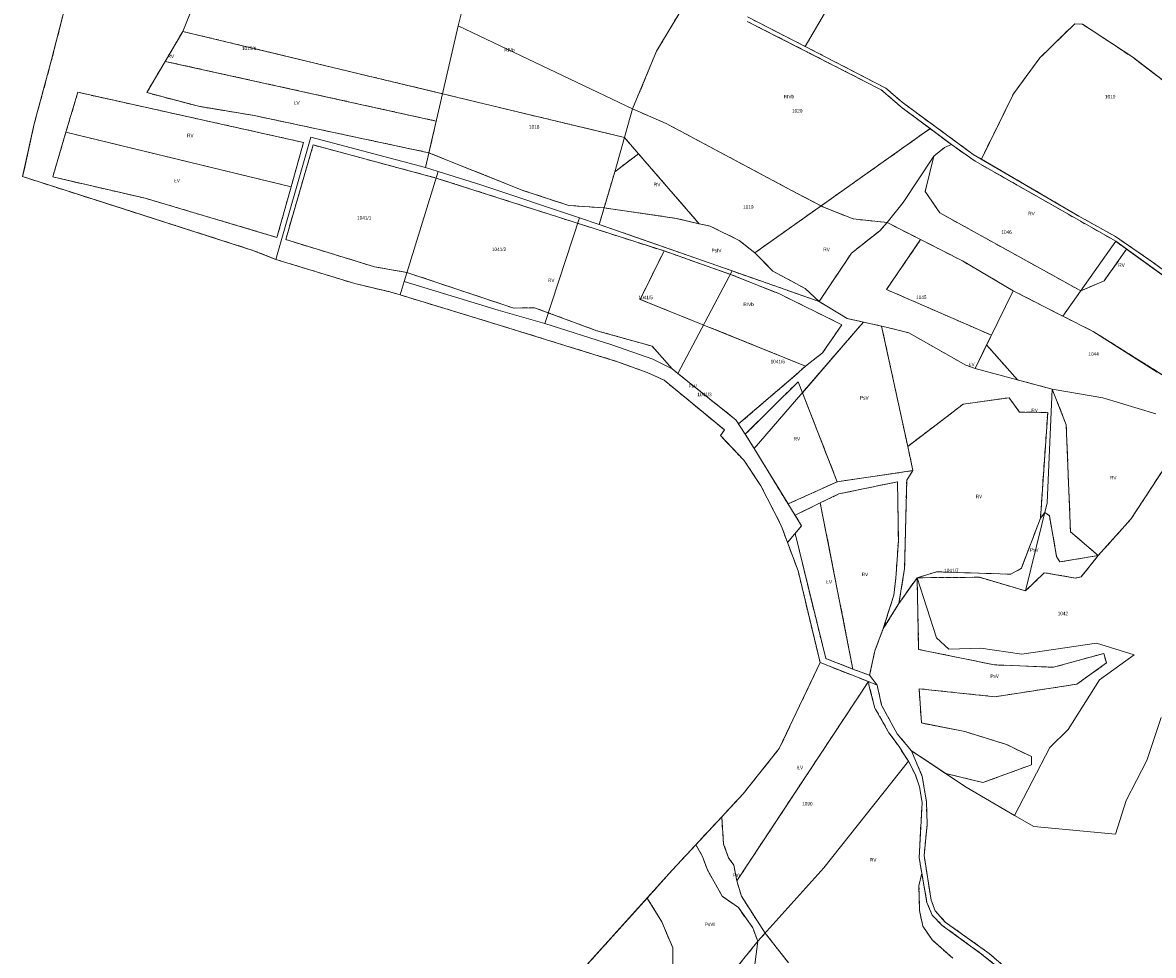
# Model space of a CAD drawing. Header units: metres. Extents: x 7496145 to 7500200, y 5498500 to 5502080.
# Tile 47 of 202: x 7496574 to 7497054, y 5500059 to 5500455. Entities that reach past the tile are written whole.
import ezdxf
from ezdxf.enums import TextEntityAlignment as Align

# ---------------------------------------------------------------- set-up
doc = ezdxf.new("R2010")
doc.units = ezdxf.units.M
doc.header["$MEASUREMENT"] = 0
for name, pattern in [('2.25_0.75', [3, 2.25, -0.75]), ('219-1000', [0]), ('egug-1000', [0])]:
    doc.linetypes.add(name, pattern=pattern)
for name, color, linetype in [('209-oznaczenie konturu klasyfikacyjnego', 7, 'CONTINUOUS'), ('211-numer działki ewidencyjnej', 7, 'CONTINUOUS'), ('217-kontur klasyfikacyjny', 7, 'CONTINUOUS'), ('218-kontur użytku gruntowego', 7, 'CONTINUOUS'), ('219-działka ewidencyjna', 7, 'CONTINUOUS')]:
    doc.layers.add(name, color=color, linetype=linetype)
doc.styles.get("Standard").update_dxf_attribs({"font": 'Working1250', "width": 0.75})

msp = doc.modelspace()

# ---------------------------------------------------------------- linework, layer by layer
at = {"layer": '217-kontur klasyfikacyjny', "color": 3, "linetype": '2.25_0.75', "lineweight": 18, "flags": 128}
for points in [[(7496642.21, 5500451.01), (7496654.21, 5500481.06)], [(7496594.93, 5500471.61), (7496586.32, 5500437.93)], [(7496842.98, 5500442.57), (7496857.07, 5500466.19)], [(7496881.49, 5500457.18), (7496905.96, 5500444.67)], [(7496917.77, 5500436.77), (7496881.48, 5500455.25)], [(7497005.52, 5500439.86), (7497020.23, 5500454.23)], [(7497020.23, 5500454.23), (7497023.55, 5500454.09)], [(7497023.55, 5500454.09), (7497044.82, 5500440.07)], [(7496634.73, 5500438.33), (7496642.21, 5500451.01)], [(7496829.4, 5500406.05), (7496642.21, 5500451.01)], [(7496832.82, 5500418.15), (7496842.98, 5500442.57)], [(7496905.96, 5500444.67), (7496940.19, 5500426.96)], [(7496586.32, 5500437.93), (7496579.23, 5500411.82)], [(7496626.91, 5500425.07), (7496634.73, 5500438.33)], [(7496749.63, 5500413), (7496634.73, 5500438.33)], [(7496994.26, 5500424.49), (7497005.52, 5500439.86)], [(7497044.82, 5500440.07), (7497069.57, 5500421.13)], [(7496938.27, 5500426.19), (7496917.77, 5500436.77)], [(7496592.67, 5500408.29), (7496597.7, 5500425.22)], [(7496597.7, 5500425.22), (7496693.37, 5500403.96)], [(7496648.82, 5500419.28), (7496626.91, 5500425.07)], [(7496947.15, 5500418.62), (7496938.27, 5500426.19)], [(7496940.19, 5500426.96), (7496947.09, 5500420.97)], [(7496980.69, 5500396.89), (7496994.26, 5500424.49)], [(7496672.42, 5500415.37), (7496648.82, 5500419.28)], [(7496947.09, 5500420.97), (7496977.25, 5500398.9)], [(7496958.95, 5500409.82), (7496947.15, 5500418.62)], [(7496746.53, 5500399.57), (7496672.42, 5500415.37)], [(7496847.12, 5500411.96), (7496832.82, 5500418.15)], [(7496579.23, 5500411.82), (7496574.89, 5500392.15)], [(7496746.53, 5500399.57), (7496749.63, 5500413)], [(7496902.62, 5500382.38), (7496847.12, 5500411.96)], [(7496912.73, 5500377.07), (7496958.95, 5500409.82)], [(7496968.02, 5500403.05), (7496958.95, 5500409.82)], [(7496587.04, 5500389.35), (7496592.67, 5500408.29)], [(7496688.11, 5500385.15), (7496592.67, 5500408.29)], [(7496693.37, 5500403.96), (7496688.11, 5500385.15)], [(7496835.37, 5500399.16), (7496829.4, 5500406.05)], [(7496685.81, 5500362.79), (7496697.47, 5500402.89)], [(7496697.47, 5500402.89), (7496749.61, 5500388.86)], [(7496786.3, 5500383.62), (7496746.53, 5500399.57)], [(7496825.3, 5500391.54), (7496835.37, 5500399.16)], [(7496835.37, 5500399.16), (7496861, 5500369.53)], [(7496960.55, 5500398.1), (7496965.01, 5500401.8)], [(7496965.01, 5500401.8), (7496968.02, 5500403.05)], [(7496978.05, 5500395.98), (7496968.02, 5500403.05)], [(7496956.83, 5500383.15), (7496960.55, 5500398.1)], [(7496977.25, 5500398.9), (7496980.69, 5500396.89)], [(7497037.62, 5500362.08), (7496978.05, 5500395.98)], [(7496980.69, 5500396.89), (7497022.01, 5500372.72)], [(7496574.89, 5500392.15), (7496574.3, 5500389.46)], [(7496820.76, 5500376.2), (7496825.3, 5500391.54)], [(7496574.3, 5500389.46), (7496617.04, 5500375.78)], [(7496626.26, 5500380.31), (7496587.04, 5500389.35)], [(7496688.11, 5500385.15), (7496682.11, 5500363.72)], [(7496749.61, 5500388.86), (7496846.17, 5500357.98)], [(7496682.11, 5500363.72), (7496626.26, 5500380.31)], [(7496805.78, 5500377.26), (7496786.3, 5500383.62)], [(7496912.73, 5500377.07), (7496902.62, 5500382.38)], [(7496963.03, 5500374.12), (7496956.83, 5500383.15)], [(7496617.04, 5500375.78), (7496671.94, 5500358.21)], [(7496820.76, 5500376.2), (7496805.78, 5500377.26)], [(7496818.7, 5500369.22), (7496820.76, 5500376.2)], [(7496851.31, 5500371.78), (7496820.76, 5500376.2)], [(7496884.68, 5500357.19), (7496912.73, 5500377.07)], [(7496913.53, 5500376.65), (7496912.73, 5500377.07)], [(7496926.33, 5500371.53), (7496913.53, 5500376.65)], [(7496861, 5500369.53), (7496851.31, 5500371.78)], [(7496940.7, 5500370.03), (7496926.33, 5500371.53)], [(7497022.83, 5500341.04), (7496963.03, 5500374.12)], [(7497022.01, 5500372.72), (7497037.51, 5500364.07)], [(7496875.07, 5500349.47), (7496818.7, 5500369.22)], [(7496861, 5500369.53), (7496865.77, 5500368.45)], [(7496865.77, 5500368.45), (7496878.01, 5500362.45)], [(7496925.66, 5500357.08), (7496937.6, 5500366.52)], [(7496937.6, 5500366.52), (7496940.7, 5500370.03)], [(7496954.9, 5500362.79), (7496940.7, 5500370.03)], [(7496723.4, 5500351.26), (7496685.81, 5500362.79)], [(7496878.01, 5500362.45), (7496884.68, 5500357.19)], [(7496940.42, 5500341.64), (7496954.9, 5500362.79)], [(7496954.9, 5500362.79), (7496972.71, 5500353.71)], [(7497037.51, 5500364.07), (7497052.65, 5500353.66)], [(7497042.26, 5500358.73), (7497037.62, 5500362.08)], [(7496671.94, 5500358.21), (7496681.63, 5500354.39)], [(7496836.05, 5500337.44), (7496846.17, 5500357.98)], [(7496846.17, 5500357.98), (7496874.31, 5500348.04)], [(7496892.35, 5500349.42), (7496884.68, 5500357.19)], [(7496911.91, 5500336.56), (7496925.66, 5500357.08)], [(7497042.26, 5500358.73), (7497032.76, 5500345.37)], [(7497080.57, 5500331.09), (7497042.26, 5500358.73)], [(7496681.63, 5500354.39), (7496715.12, 5500344.13)], [(7496737.22, 5500348.84), (7496723.4, 5500351.26)], [(7496972.71, 5500353.71), (7496994.12, 5500341.09)], [(7497052.65, 5500353.66), (7497066.34, 5500343.7)], [(7496782.44, 5500333.73), (7496737.22, 5500348.84)], [(7496874.31, 5500348.04), (7496894.8, 5500339.9)], [(7496911.91, 5500336.56), (7496875.07, 5500349.47)], [(7496906, 5500342.04), (7496892.35, 5500349.42)], [(7496715.12, 5500344.13), (7496722.69, 5500342.35)], [(7496722.69, 5500342.35), (7496730.02, 5500340.62)], [(7496911.91, 5500336.56), (7496906, 5500342.04)], [(7496984.92, 5500322.25), (7496940.42, 5500341.64)], [(7497032.76, 5500345.37), (7497022.83, 5500341.04)], [(7496730.02, 5500340.62), (7496734.28, 5500339.33)], [(7496734.28, 5500339.33), (7496772.18, 5500327.81)], [(7496906.15, 5500309.19), (7496836.05, 5500337.44)], [(7496894.8, 5500339.9), (7496921.57, 5500326.69)], [(7496994.12, 5500341.09), (7497015.27, 5500330.28)], [(7496791.24, 5500333.92), (7496782.44, 5500333.73)], [(7496817.7, 5500324.15), (7496791.24, 5500333.92)], [(7496923.79, 5500329.32), (7496911.91, 5500336.56)], [(7496772.18, 5500327.81), (7496826.46, 5500311.02)], [(7496930.65, 5500327.82), (7496923.79, 5500329.32)], [(7496927.47, 5500324.1), (7496930.65, 5500327.82)], [(7496938.38, 5500326.13), (7496930.65, 5500327.82)], [(7497015.27, 5500330.28), (7497028.03, 5500323.88)], [(7496841.1, 5500317.59), (7496817.7, 5500324.15)], [(7496904.83, 5500297.9), (7496927.47, 5500324.1)], [(7496921.57, 5500326.69), (7496913.37, 5500314.82)], [(7496949.47, 5500275.09), (7496938.38, 5500326.13)], [(7496938.38, 5500326.13), (7496940.32, 5500325.71)], [(7496940.32, 5500325.71), (7496950, 5500323.2)], [(7496950, 5500323.2), (7496974.03, 5500309.54)], [(7497028.03, 5500323.88), (7497062.71, 5500302.13)], [(7496978.04, 5500308.16), (7496982.9, 5500318.11)], [(7496982.9, 5500318.11), (7496984.92, 5500322.25)], [(7496995.95, 5500303.35), (7496982.9, 5500318.11)], [(7496849.57, 5500307.99), (7496841.1, 5500317.59)], [(7496913.37, 5500314.82), (7496906.15, 5500309.19)], [(7496826.46, 5500311.02), (7496839.07, 5500306.46)], [(7496906.15, 5500309.19), (7496902.02, 5500305.42)], [(7496974.03, 5500309.54), (7496978.04, 5500308.16)], [(7496839.07, 5500306.46), (7496846.24, 5500303.17)], [(7496852.04, 5500306.02), (7496849.57, 5500307.99)], [(7496876.58, 5500286.46), (7496852.04, 5500306.02)], [(7496902.02, 5500305.42), (7496877.78, 5500284.65)], [(7497010.75, 5500299.37), (7496995.95, 5500303.35)], [(7496846.24, 5500303.17), (7496858.1, 5500293.39)], [(7496880.62, 5500280.34), (7496903.03, 5500302.49)], [(7496903.03, 5500302.49), (7496904.83, 5500297.9)], [(7497016.65, 5500284.3), (7497010.75, 5500299.37)], [(7496919.58, 5500260.15), (7496904.83, 5500297.9)], [(7496972.92, 5500292.99), (7496992.46, 5500295.75)], [(7496992.46, 5500295.75), (7496996.87, 5500289.68)], [(7496858.1, 5500293.39), (7496871.76, 5500282.13)], [(7496949.47, 5500275.09), (7496972.92, 5500292.99)], [(7496996.87, 5500289.68), (7497008.79, 5500289.46)], [(7497008.79, 5500289.46), (7497005.71, 5500244.68)], [(7496877.78, 5500284.65), (7496876.58, 5500286.46)], [(7497018.47, 5500238.94), (7497016.65, 5500284.3)], [(7496871.76, 5500282.13), (7496870.08, 5500279.69)], [(7496870.08, 5500279.69), (7496874.46, 5500275.08)], [(7496884.37, 5500274.22), (7496880.62, 5500280.34)], [(7496874.46, 5500275.08), (7496880, 5500269.26)], [(7496951.69, 5500264.86), (7496949.47, 5500275.09)], [(7496898.76, 5500250.72), (7496884.37, 5500274.22)], [(7497044.04, 5500244.27), (7497061.51, 5500271.01)], [(7496880, 5500269.26), (7496887.26, 5500258.43)], [(7496919.58, 5500260.15), (7496898.76, 5500250.72)], [(7496951.69, 5500264.86), (7496919.58, 5500260.15)], [(7496920.32, 5500255.01), (7496945.15, 5500260.15)], [(7496945.15, 5500260.15), (7496945.5, 5500235.13)], [(7496948.12, 5500223.33), (7496949.02, 5500260.85)], [(7496949.02, 5500260.85), (7496951.69, 5500264.86)], [(7496887.26, 5500258.43), (7496895.41, 5500242.45)], [(7496901.69, 5500245.94), (7496912.4, 5500251.16)], [(7496912.4, 5500251.16), (7496920.32, 5500255.01)], [(7496926.25, 5500180.71), (7496912.4, 5500251.16)], [(7496904.43, 5500241.47), (7496901.69, 5500245.94)], [(7497005.71, 5500244.68), (7497007.6, 5500247.07)], [(7497007.6, 5500247.07), (7497009.49, 5500245.76)], [(7496895.41, 5500242.45), (7496896.25, 5500240.48)], [(7496901.73, 5500238.24), (7496904.43, 5500241.47)], [(7496997.64, 5500223.5), (7497005.71, 5500244.68)], [(7497009.49, 5500245.76), (7497012.59, 5500228.51)], [(7497030.23, 5500228.86), (7497044.04, 5500244.27)], [(7496896.25, 5500240.48), (7496898.51, 5500234.4)], [(7496914.7, 5500185.29), (7496901.73, 5500238.24)], [(7497030.23, 5500228.86), (7497018.47, 5500238.94)], [(7496898.51, 5500234.4), (7496902.98, 5500222.46)], [(7496945.5, 5500235.13), (7496944.39, 5500219.35)], [(7497012.59, 5500228.51), (7497013.93, 5500226.18)], [(7497013.93, 5500226.18), (7497030.23, 5500228.86)], [(7497030.23, 5500228.86), (7497023.03, 5500219.89)], [(7496902.98, 5500222.46), (7496912.35, 5500183.49)], [(7496945.76, 5500208.6), (7496948.12, 5500223.33)], [(7496953.43, 5500219.46), (7496961.7, 5500221.98)], [(7496961.7, 5500221.98), (7496993.22, 5500220.95)], [(7496993.22, 5500220.95), (7496997.64, 5500223.5)], [(7496944.39, 5500219.35), (7496943.58, 5500212.11)], [(7496953.43, 5500219.46), (7496945.76, 5500208.6)], [(7496979.83, 5500219.67), (7496953.43, 5500219.46)], [(7496954.1, 5500189.1), (7496953.43, 5500219.46)], [(7496999.45, 5500213.86), (7496979.83, 5500219.67)], [(7497007.29, 5500221.61), (7496999.45, 5500213.86)], [(7497020.57, 5500219.33), (7497007.29, 5500221.61)], [(7497023.03, 5500219.89), (7497020.57, 5500219.33)], [(7496943.58, 5500212.11), (7496939.12, 5500197.94)], [(7496939.12, 5500197.94), (7496945.76, 5500208.6)], [(7496935.56, 5500188.5), (7496939.12, 5500197.94)], [(7496933.28, 5500178.15), (7496935.56, 5500188.5)], [(7496986.18, 5500182.55), (7496954.1, 5500189.1)], [(7496912.35, 5500183.49), (7496895.03, 5500147.06)], [(7496912.35, 5500183.49), (7496932.78, 5500175.43)], [(7496926.25, 5500180.71), (7496914.7, 5500185.29)], [(7497032.53, 5500187.38), (7497011.22, 5500181.51)], [(7497033.71, 5500183.38), (7497032.53, 5500187.38)], [(7496933.28, 5500178.15), (7496926.25, 5500180.71)], [(7497011.22, 5500181.51), (7496986.18, 5500182.55)], [(7497021.15, 5500174.34), (7497033.71, 5500183.38)], [(7496877.06, 5500091.04), (7496932.78, 5500175.43)], [(7496932.78, 5500175.43), (7496936.5, 5500173.96)], [(7496933.19, 5500173.42), (7496932.78, 5500175.43)], [(7496936.5, 5500173.96), (7496933.28, 5500178.15)], [(7496936.5, 5500173.96), (7496938.39, 5500165.47)], [(7496986.39, 5500169.03), (7497021.15, 5500174.34)], [(7496935.59, 5500164.24), (7496933.19, 5500173.42)], [(7496955.26, 5500157.9), (7496954.31, 5500172.41)], [(7496954.31, 5500172.41), (7496986.39, 5500169.03)], [(7496938.39, 5500165.47), (7496944.98, 5500153.3)], [(7496941.52, 5500153.74), (7496935.59, 5500164.24)], [(7496973.72, 5500154.26), (7496955.26, 5500157.9)], [(7496945.81, 5500147.88), (7496941.52, 5500153.74)], [(7496944.98, 5500153.3), (7496951.06, 5500146.13)], [(7496991.38, 5500148.81), (7496973.72, 5500154.26)], [(7496895.03, 5500147.06), (7496882.44, 5500131.31)], [(7496948.05, 5500144.21), (7496945.81, 5500147.88)], [(7496951.06, 5500146.13), (7496965.55, 5500136.46)], [(7496951.06, 5500146.13), (7496955.64, 5500135.23)], [(7497001.86, 5500143.64), (7496991.38, 5500148.81)], [(7496949.74, 5500141.7), (7496948.05, 5500144.21)], [(7496952.7, 5500135.94), (7496949.74, 5500141.7)], [(7497001.93, 5500140.2), (7497001.86, 5500143.64)], [(7496954.45, 5500130.78), (7496952.7, 5500135.94)], [(7496965.55, 5500136.46), (7496981.34, 5500132.62)], [(7496981.34, 5500132.62), (7497001.93, 5500140.2)], [(7496882.44, 5500131.31), (7496880.83, 5500129.3)], [(7496955.54, 5500124.24), (7496954.45, 5500130.78)], [(7496955.64, 5500135.23), (7496957.38, 5500124.42)], [(7496879.67, 5500127.84), (7496870.63, 5500118.11)], [(7496880.83, 5500129.3), (7496879.67, 5500127.84)], [(7496954.33, 5500100.71), (7496955.54, 5500124.24)], [(7496957.38, 5500124.42), (7496957.72, 5500115)], [(7496870.63, 5500118.11), (7496859.68, 5500106.33)], [(7496871.44, 5500106.48), (7496870.63, 5500118.11)], [(7496957.72, 5500115), (7496956.4, 5500101.74)], [(7496859.68, 5500106.33), (7496849.59, 5500095.47)], [(7496862.54, 5500101.3), (7496859.68, 5500106.33)], [(7496873.55, 5500100.76), (7496871.44, 5500106.48)], [(7496864.53, 5500095.63), (7496862.54, 5500101.3)], [(7496875.75, 5500097.66), (7496873.55, 5500100.76)], [(7496877.06, 5500091.04), (7496875.75, 5500097.66)], [(7496955.46, 5500094.22), (7496954.33, 5500100.71)], [(7496956.4, 5500101.74), (7496959.38, 5500082.86)], [(7496849.59, 5500095.47), (7496839.01, 5500083.72)], [(7496870.87, 5500084.49), (7496864.53, 5500095.63)], [(7496954.23, 5500088.9), (7496955.46, 5500094.22)], [(7496957.62, 5500081.8), (7496955.46, 5500094.22)], [(7496878.97, 5500084.44), (7496877.06, 5500091.04)], [(7496954.46, 5500078.4), (7496954.23, 5500088.9)], [(7496839.01, 5500083.72), (7496792.59, 5500032.2)], [(7496845.28, 5500073.59), (7496839.01, 5500083.72)], [(7496877.72, 5500079.7), (7496870.87, 5500084.49)], [(7496889.04, 5500068.87), (7496878.97, 5500084.44)], [(7496959.38, 5500082.86), (7496961.11, 5500078.35)], [(7496883.79, 5500071.03), (7496877.72, 5500079.7)], [(7496955.84, 5500071.85), (7496954.46, 5500078.4)], [(7496959.89, 5500076.48), (7496957.62, 5500081.8)], [(7496961.11, 5500078.35), (7496965.36, 5500073.53)], [(7496849.86, 5500062.59), (7496845.28, 5500073.59)], [(7496964.1, 5500072.13), (7496959.89, 5500076.48)], [(7496965.36, 5500073.53), (7496983.96, 5500060.26)], [(7496885.9, 5500065.38), (7496883.79, 5500071.03)], [(7496885.9, 5500065.38), (7496889.04, 5500068.87)], [(7496889.04, 5500068.87), (7496898.99, 5500056.21)], [(7496959.84, 5500065.99), (7496955.84, 5500071.85)], [(7496980.79, 5500059.99), (7496964.1, 5500072.13)], [(7496861.66, 5500035.28), (7496885.9, 5500065.38)], [(7496968.56, 5500058.19), (7496959.84, 5500065.99)], [(7496849.86, 5500047.9), (7496849.86, 5500062.59)], [(7496990.73, 5500051.83), (7496980.79, 5500059.99)], [(7496983.96, 5500060.26), (7496992.14, 5500053.17)]]:
    msp.add_lwpolyline(points, dxfattribs=at)
at = {"layer": '218-kontur użytku gruntowego', "color": 3, "linetype": 'egug-1000', "lineweight": 18, "flags": 128}
for points in [[(7496654.21, 5500481.06), (7496642.21, 5500451.01)], [(7496594.93, 5500471.61), (7496586.32, 5500437.93)], [(7496857.07, 5500466.19), (7496842.98, 5500442.57)], [(7496881.49, 5500457.18), (7496905.96, 5500444.67)], [(7496917.77, 5500436.77), (7496881.48, 5500455.25)], [(7497020.23, 5500454.23), (7497005.52, 5500439.86)], [(7497023.55, 5500454.09), (7497020.23, 5500454.23)], [(7497044.82, 5500440.07), (7497023.55, 5500454.09)], [(7496642.21, 5500451.01), (7496634.73, 5500438.33)], [(7496829.4, 5500406.05), (7496642.21, 5500451.01)], [(7496842.98, 5500442.57), (7496832.82, 5500418.15)], [(7496905.96, 5500444.67), (7496940.19, 5500426.96)], [(7496586.32, 5500437.93), (7496579.23, 5500411.82)], [(7496634.73, 5500438.33), (7496626.91, 5500425.07)], [(7496634.73, 5500438.33), (7496749.63, 5500413)], [(7497005.52, 5500439.86), (7496994.26, 5500424.49)], [(7497069.57, 5500421.13), (7497044.82, 5500440.07)], [(7496938.27, 5500426.19), (7496917.77, 5500436.77)], [(7496597.7, 5500425.22), (7496592.67, 5500408.29)], [(7496693.37, 5500403.96), (7496597.7, 5500425.22)], [(7496626.91, 5500425.07), (7496648.82, 5500419.28)], [(7496947.15, 5500418.62), (7496938.27, 5500426.19)], [(7496940.19, 5500426.96), (7496947.09, 5500420.97)], [(7496994.26, 5500424.49), (7496980.69, 5500396.89)], [(7496648.82, 5500419.28), (7496672.42, 5500415.37)], [(7496947.09, 5500420.97), (7496977.25, 5500398.9)], [(7496958.95, 5500409.82), (7496947.15, 5500418.62)], [(7496672.42, 5500415.37), (7496746.53, 5500399.57)], [(7496832.82, 5500418.15), (7496847.12, 5500411.96)], [(7496579.23, 5500411.82), (7496574.89, 5500392.15)], [(7496749.63, 5500413), (7496746.53, 5500399.57)], [(7496847.12, 5500411.96), (7496902.62, 5500382.38)], [(7496958.95, 5500409.82), (7496912.73, 5500377.07)], [(7496968.02, 5500403.05), (7496958.95, 5500409.82)], [(7496592.67, 5500408.29), (7496587.04, 5500389.35)], [(7496688.11, 5500385.15), (7496592.67, 5500408.29)], [(7496688.11, 5500385.15), (7496693.37, 5500403.96)], [(7496835.37, 5500399.16), (7496829.4, 5500406.05)], [(7496697.47, 5500402.89), (7496685.81, 5500362.79)], [(7496749.61, 5500388.86), (7496697.47, 5500402.89)], [(7496746.53, 5500399.57), (7496786.3, 5500383.62)], [(7496835.37, 5500399.16), (7496825.3, 5500391.54)], [(7496861, 5500369.53), (7496835.37, 5500399.16)], [(7496965.01, 5500401.8), (7496960.55, 5500398.1)], [(7496968.02, 5500403.05), (7496965.01, 5500401.8)], [(7496978.05, 5500395.98), (7496968.02, 5500403.05)], [(7496960.55, 5500398.1), (7496956.83, 5500383.15)], [(7496977.25, 5500398.9), (7496980.69, 5500396.89)], [(7497037.62, 5500362.08), (7496978.05, 5500395.98)], [(7496980.69, 5500396.89), (7497022.01, 5500372.72)], [(7496574.89, 5500392.15), (7496574.3, 5500389.46)], [(7496825.3, 5500391.54), (7496820.76, 5500376.2)], [(7496574.3, 5500389.46), (7496617.04, 5500375.78)], [(7496587.04, 5500389.35), (7496626.26, 5500380.31)], [(7496682.11, 5500363.72), (7496688.11, 5500385.15)], [(7496846.17, 5500357.98), (7496749.61, 5500388.86)], [(7496626.26, 5500380.31), (7496682.11, 5500363.72)], [(7496786.3, 5500383.62), (7496805.78, 5500377.26)], [(7496902.62, 5500382.38), (7496912.73, 5500377.07)], [(7496956.83, 5500383.15), (7496963.03, 5500374.12)], [(7496617.04, 5500375.78), (7496671.94, 5500358.21)], [(7496805.78, 5500377.26), (7496820.76, 5500376.2)], [(7496820.76, 5500376.2), (7496818.7, 5500369.22)], [(7496851.31, 5500371.78), (7496820.76, 5500376.2)], [(7496912.73, 5500377.07), (7496884.68, 5500357.19)], [(7496912.73, 5500377.07), (7496913.53, 5500376.65)], [(7496913.53, 5500376.65), (7496926.33, 5500371.53)], [(7496861, 5500369.53), (7496851.31, 5500371.78)], [(7496926.33, 5500371.53), (7496940.7, 5500370.03)], [(7496963.03, 5500374.12), (7497022.83, 5500341.04)], [(7497022.01, 5500372.72), (7497037.51, 5500364.07)], [(7496818.7, 5500369.22), (7496875.07, 5500349.47)], [(7496865.77, 5500368.45), (7496861, 5500369.53)], [(7496878.01, 5500362.45), (7496865.77, 5500368.45)], [(7496937.6, 5500366.52), (7496925.66, 5500357.08)], [(7496940.7, 5500370.03), (7496937.6, 5500366.52)], [(7496940.7, 5500370.03), (7496954.9, 5500362.79)], [(7496685.81, 5500362.79), (7496723.4, 5500351.26)], [(7496884.68, 5500357.19), (7496878.01, 5500362.45)], [(7496954.9, 5500362.79), (7496940.42, 5500341.64)], [(7496972.71, 5500353.71), (7496954.9, 5500362.79)], [(7497037.51, 5500364.07), (7497052.65, 5500353.66)], [(7497042.26, 5500358.73), (7497037.62, 5500362.08)], [(7496671.94, 5500358.21), (7496681.63, 5500354.39)], [(7496846.17, 5500357.98), (7496836.05, 5500337.44)], [(7496874.31, 5500348.04), (7496846.17, 5500357.98)], [(7496884.68, 5500357.19), (7496892.35, 5500349.42)], [(7496925.66, 5500357.08), (7496911.91, 5500336.56)], [(7497032.76, 5500345.37), (7497042.26, 5500358.73)], [(7497080.57, 5500331.09), (7497042.26, 5500358.73)], [(7496681.63, 5500354.39), (7496715.12, 5500344.13)], [(7496723.4, 5500351.26), (7496737.22, 5500348.84)], [(7496994.12, 5500341.09), (7496972.71, 5500353.71)], [(7497052.65, 5500353.66), (7497066.34, 5500343.7)], [(7496737.22, 5500348.84), (7496782.44, 5500333.73)], [(7496894.8, 5500339.9), (7496874.31, 5500348.04)], [(7496875.07, 5500349.47), (7496911.91, 5500336.56)], [(7496892.35, 5500349.42), (7496906, 5500342.04)], [(7496715.12, 5500344.13), (7496722.69, 5500342.35)], [(7496722.69, 5500342.35), (7496730.02, 5500340.62)], [(7496906, 5500342.04), (7496911.91, 5500336.56)], [(7496940.42, 5500341.64), (7496984.92, 5500322.25)], [(7497022.83, 5500341.04), (7497032.76, 5500345.37)], [(7496730.02, 5500340.62), (7496734.28, 5500339.33)], [(7496734.28, 5500339.33), (7496772.18, 5500327.81)], [(7496836.05, 5500337.44), (7496906.15, 5500309.19)], [(7496921.57, 5500326.69), (7496894.8, 5500339.9)], [(7497015.27, 5500330.28), (7496994.12, 5500341.09)], [(7496782.44, 5500333.73), (7496791.24, 5500333.92)], [(7496791.24, 5500333.92), (7496817.7, 5500324.15)], [(7496911.91, 5500336.56), (7496923.79, 5500329.32)], [(7496772.18, 5500327.81), (7496826.46, 5500311.02)], [(7496923.79, 5500329.32), (7496930.65, 5500327.82)], [(7496930.65, 5500327.82), (7496927.47, 5500324.1)], [(7496938.38, 5500326.13), (7496930.65, 5500327.82)], [(7497028.03, 5500323.88), (7497015.27, 5500330.28)], [(7496817.7, 5500324.15), (7496841.1, 5500317.59)], [(7496927.47, 5500324.1), (7496904.83, 5500297.9)], [(7496913.37, 5500314.82), (7496921.57, 5500326.69)], [(7496938.38, 5500326.13), (7496949.47, 5500275.09)], [(7496940.32, 5500325.71), (7496938.38, 5500326.13)], [(7496950, 5500323.2), (7496940.32, 5500325.71)], [(7496974.03, 5500309.54), (7496950, 5500323.2)], [(7497062.71, 5500302.13), (7497028.03, 5500323.88)], [(7496982.9, 5500318.11), (7496978.04, 5500308.16)], [(7496984.92, 5500322.25), (7496982.9, 5500318.11)], [(7496995.95, 5500303.35), (7496982.9, 5500318.11)], [(7496841.1, 5500317.59), (7496849.57, 5500307.99)], [(7496906.15, 5500309.19), (7496913.37, 5500314.82)], [(7496826.46, 5500311.02), (7496839.07, 5500306.46)], [(7496902.02, 5500305.42), (7496906.15, 5500309.19)], [(7496978.04, 5500308.16), (7496974.03, 5500309.54)], [(7496839.07, 5500306.46), (7496846.24, 5500303.17)], [(7496849.57, 5500307.99), (7496852.04, 5500306.02)], [(7496852.04, 5500306.02), (7496876.58, 5500286.46)], [(7496877.78, 5500284.65), (7496902.02, 5500305.42)], [(7497010.75, 5500299.37), (7496995.95, 5500303.35)], [(7496846.24, 5500303.17), (7496858.1, 5500293.39)], [(7496903.03, 5500302.49), (7496880.62, 5500280.34)], [(7496904.83, 5500297.9), (7496903.03, 5500302.49)], [(7497016.65, 5500284.3), (7497010.75, 5500299.37)], [(7496904.83, 5500297.9), (7496919.58, 5500260.15)], [(7496972.92, 5500292.99), (7496992.46, 5500295.75)], [(7496992.46, 5500295.75), (7496996.87, 5500289.68)], [(7496858.1, 5500293.39), (7496871.76, 5500282.13)], [(7496949.47, 5500275.09), (7496972.92, 5500292.99)], [(7496996.87, 5500289.68), (7497008.79, 5500289.46)], [(7497008.79, 5500289.46), (7497005.71, 5500244.68)], [(7496876.58, 5500286.46), (7496877.78, 5500284.65)], [(7497018.47, 5500238.94), (7497016.65, 5500284.3)], [(7496871.76, 5500282.13), (7496870.08, 5500279.69)], [(7496870.08, 5500279.69), (7496874.46, 5500275.08)], [(7496880.62, 5500280.34), (7496884.37, 5500274.22)], [(7496874.46, 5500275.08), (7496880, 5500269.26)], [(7496949.47, 5500275.09), (7496951.69, 5500264.86)], [(7496884.37, 5500274.22), (7496898.76, 5500250.72)], [(7497061.51, 5500271.01), (7497044.04, 5500244.27)], [(7496880, 5500269.26), (7496887.26, 5500258.43)], [(7496898.76, 5500250.72), (7496919.58, 5500260.15)], [(7496919.58, 5500260.15), (7496951.69, 5500264.86)], [(7496945.15, 5500260.15), (7496920.32, 5500255.01)], [(7496945.5, 5500235.13), (7496945.15, 5500260.15)], [(7496949.02, 5500260.85), (7496948.12, 5500223.33)], [(7496951.69, 5500264.86), (7496949.02, 5500260.85)], [(7496887.26, 5500258.43), (7496895.41, 5500242.45)], [(7496912.4, 5500251.16), (7496901.69, 5500245.94)], [(7496920.32, 5500255.01), (7496912.4, 5500251.16)], [(7496926.25, 5500180.71), (7496912.4, 5500251.16)], [(7496901.69, 5500245.94), (7496904.43, 5500241.47)], [(7497007.6, 5500247.07), (7497005.71, 5500244.68)], [(7497009.49, 5500245.76), (7497007.6, 5500247.07)], [(7496895.41, 5500242.45), (7496896.25, 5500240.48)], [(7496904.43, 5500241.47), (7496901.73, 5500238.24)], [(7497005.71, 5500244.68), (7496997.64, 5500223.5)], [(7497012.59, 5500228.51), (7497009.49, 5500245.76)], [(7497044.04, 5500244.27), (7497030.23, 5500228.86)], [(7496896.25, 5500240.48), (7496898.51, 5500234.4)], [(7496901.73, 5500238.24), (7496914.7, 5500185.29)], [(7497030.23, 5500228.86), (7497018.47, 5500238.94)], [(7496898.51, 5500234.4), (7496902.98, 5500222.46)], [(7496944.39, 5500219.35), (7496945.5, 5500235.13)], [(7497013.93, 5500226.18), (7497012.59, 5500228.51)], [(7497030.23, 5500228.86), (7497013.93, 5500226.18)], [(7497030.23, 5500228.86), (7497023.03, 5500219.89)], [(7496902.98, 5500222.46), (7496912.35, 5500183.49)], [(7496948.12, 5500223.33), (7496945.76, 5500208.6)], [(7496961.7, 5500221.98), (7496953.43, 5500219.46)], [(7496993.22, 5500220.95), (7496961.7, 5500221.98)], [(7496997.64, 5500223.5), (7496993.22, 5500220.95)], [(7496943.58, 5500212.11), (7496944.39, 5500219.35)], [(7496945.76, 5500208.6), (7496953.43, 5500219.46)], [(7496979.83, 5500219.67), (7496953.43, 5500219.46)], [(7496953.43, 5500219.46), (7496954.1, 5500189.1)], [(7496999.45, 5500213.86), (7496979.83, 5500219.67)], [(7497007.29, 5500221.61), (7496999.45, 5500213.86)], [(7497020.57, 5500219.33), (7497007.29, 5500221.61)], [(7497023.03, 5500219.89), (7497020.57, 5500219.33)], [(7496939.12, 5500197.94), (7496943.58, 5500212.11)], [(7496945.76, 5500208.6), (7496939.12, 5500197.94)], [(7496939.12, 5500197.94), (7496935.56, 5500188.5)], [(7496935.56, 5500188.5), (7496933.28, 5500178.15)], [(7496954.1, 5500189.1), (7496986.18, 5500182.55)], [(7496912.35, 5500183.49), (7496895.03, 5500147.06)], [(7496932.78, 5500175.43), (7496912.35, 5500183.49)], [(7496914.7, 5500185.29), (7496926.25, 5500180.71)], [(7497011.22, 5500181.51), (7497032.53, 5500187.38)], [(7497032.53, 5500187.38), (7497033.71, 5500183.38)], [(7496926.25, 5500180.71), (7496933.28, 5500178.15)], [(7496986.18, 5500182.55), (7497011.22, 5500181.51)], [(7497033.71, 5500183.38), (7497021.15, 5500174.34)], [(7496877.06, 5500091.04), (7496932.78, 5500175.43)], [(7496933.19, 5500173.42), (7496932.78, 5500175.43)], [(7496932.78, 5500175.43), (7496936.5, 5500173.96)], [(7496933.28, 5500178.15), (7496936.5, 5500173.96)], [(7496936.5, 5500173.96), (7496938.39, 5500165.47)], [(7497021.15, 5500174.34), (7496986.39, 5500169.03)], [(7496935.59, 5500164.24), (7496933.19, 5500173.42)], [(7496986.39, 5500169.03), (7496954.31, 5500172.41)], [(7496954.31, 5500172.41), (7496955.26, 5500157.9)], [(7496938.39, 5500165.47), (7496944.98, 5500153.3)], [(7496941.52, 5500153.74), (7496935.59, 5500164.24)], [(7496955.26, 5500157.9), (7496973.72, 5500154.26)], [(7496945.81, 5500147.88), (7496941.52, 5500153.74)], [(7496944.98, 5500153.3), (7496951.06, 5500146.13)], [(7496973.72, 5500154.26), (7496991.38, 5500148.81)], [(7496895.03, 5500147.06), (7496882.44, 5500131.31)], [(7496948.05, 5500144.21), (7496945.81, 5500147.88)], [(7496951.06, 5500146.13), (7496955.64, 5500135.23)], [(7496965.55, 5500136.46), (7496951.06, 5500146.13)], [(7496991.38, 5500148.81), (7497001.86, 5500143.64)], [(7496949.74, 5500141.7), (7496948.05, 5500144.21)], [(7496952.7, 5500135.94), (7496949.74, 5500141.7)], [(7497001.86, 5500143.64), (7497001.93, 5500140.2)], [(7496954.45, 5500130.78), (7496952.7, 5500135.94)], [(7496981.34, 5500132.62), (7496965.55, 5500136.46)], [(7497001.93, 5500140.2), (7496981.34, 5500132.62)], [(7496882.44, 5500131.31), (7496880.83, 5500129.3)], [(7496955.54, 5500124.24), (7496954.45, 5500130.78)], [(7496955.64, 5500135.23), (7496957.38, 5500124.42)], [(7496879.67, 5500127.84), (7496870.63, 5500118.11)], [(7496880.83, 5500129.3), (7496879.67, 5500127.84)], [(7496954.33, 5500100.71), (7496955.54, 5500124.24)], [(7496957.38, 5500124.42), (7496957.72, 5500115)], [(7496870.63, 5500118.11), (7496859.68, 5500106.33)], [(7496870.63, 5500118.11), (7496871.44, 5500106.48)], [(7496957.72, 5500115), (7496956.4, 5500101.74)], [(7496859.68, 5500106.33), (7496849.59, 5500095.47)], [(7496859.68, 5500106.33), (7496862.54, 5500101.3)], [(7496871.44, 5500106.48), (7496873.55, 5500100.76)], [(7496862.54, 5500101.3), (7496864.53, 5500095.63)], [(7496873.55, 5500100.76), (7496875.75, 5500097.66)], [(7496875.75, 5500097.66), (7496877.06, 5500091.04)], [(7496955.46, 5500094.22), (7496954.33, 5500100.71)], [(7496956.4, 5500101.74), (7496959.38, 5500082.86)], [(7496849.59, 5500095.47), (7496839.01, 5500083.72)], [(7496864.53, 5500095.63), (7496870.87, 5500084.49)], [(7496955.46, 5500094.22), (7496954.23, 5500088.9)], [(7496957.62, 5500081.8), (7496955.46, 5500094.22)], [(7496877.06, 5500091.04), (7496878.97, 5500084.44)], [(7496954.23, 5500088.9), (7496954.46, 5500078.4)], [(7496839.01, 5500083.72), (7496792.59, 5500032.2)], [(7496839.01, 5500083.72), (7496845.28, 5500073.59)], [(7496870.87, 5500084.49), (7496877.72, 5500079.7)], [(7496878.97, 5500084.44), (7496889.04, 5500068.87)], [(7496959.38, 5500082.86), (7496961.11, 5500078.35)], [(7496877.72, 5500079.7), (7496883.79, 5500071.03)], [(7496954.46, 5500078.4), (7496955.84, 5500071.85)], [(7496959.89, 5500076.48), (7496957.62, 5500081.8)], [(7496961.11, 5500078.35), (7496965.36, 5500073.53)], [(7496845.28, 5500073.59), (7496849.86, 5500062.59)], [(7496964.1, 5500072.13), (7496959.89, 5500076.48)], [(7496965.36, 5500073.53), (7496983.96, 5500060.26)], [(7496883.79, 5500071.03), (7496885.9, 5500065.38)], [(7496885.9, 5500065.38), (7496889.04, 5500068.87)], [(7496889.04, 5500068.87), (7496898.99, 5500056.21)], [(7496955.84, 5500071.85), (7496959.84, 5500065.99)], [(7496980.79, 5500059.99), (7496964.1, 5500072.13)], [(7496885.9, 5500065.38), (7496861.66, 5500035.28)], [(7496959.84, 5500065.99), (7496968.56, 5500058.19)], [(7496849.86, 5500062.59), (7496849.86, 5500047.9)], [(7496990.73, 5500051.83), (7496980.79, 5500059.99)], [(7496983.96, 5500060.26), (7496992.14, 5500053.17)]]:
    msp.add_lwpolyline(points, dxfattribs=at)
at = {"layer": '219-działka ewidencyjna', "color": 3, "linetype": '219-1000', "lineweight": 18, "flags": 128}
for points in [[(7496905.96, 5500444.67), (7496954.32, 5500527.2)], [(7496586.32, 5500437.93), (7496594.93, 5500471.61)], [(7496842.98, 5500442.57), (7496857.07, 5500466.19)], [(7496758.92, 5500453.33), (7496760.23, 5500458.45)], [(7496881.49, 5500457.18), (7496905.96, 5500444.67)], [(7496745.08, 5500393.27), (7496758.92, 5500453.33)], [(7496758.92, 5500453.33), (7496832.82, 5500418.15)], [(7496881.48, 5500455.25), (7496917.77, 5500436.77)], [(7496881.48, 5500455.25), (7496917.77, 5500436.77)], [(7496832.82, 5500418.15), (7496842.98, 5500442.57)], [(7496905.96, 5500444.67), (7496940.19, 5500426.96)], [(7496905.96, 5500444.67), (7496940.19, 5500426.96)], [(7496586.32, 5500437.93), (7496579.23, 5500411.82)], [(7496917.77, 5500436.77), (7496938.27, 5500426.19)], [(7496917.77, 5500436.77), (7496938.27, 5500426.19)], [(7496938.27, 5500426.19), (7496947.15, 5500418.62)], [(7496938.27, 5500426.19), (7496947.15, 5500418.62)], [(7496940.19, 5500426.96), (7496947.09, 5500420.97)], [(7496940.19, 5500426.96), (7496947.09, 5500420.97)], [(7496947.09, 5500420.97), (7496977.25, 5500398.9)], [(7496947.09, 5500420.97), (7496977.25, 5500398.9)], [(7496947.15, 5500418.62), (7496968.02, 5500403.05)], [(7496947.15, 5500418.62), (7496968.02, 5500403.05)], [(7496825.3, 5500391.54), (7496832.82, 5500418.15)], [(7496832.82, 5500418.15), (7496847.12, 5500411.96)], [(7496574.3, 5500389.46), (7496579.23, 5500411.82)], [(7496847.12, 5500411.96), (7496902.62, 5500382.38)], [(7496681.63, 5500354.39), (7496696.4, 5500406.2)], [(7496696.4, 5500406.2), (7496745.08, 5500393.27)], [(7496960.55, 5500398.1), (7496965.01, 5500401.8)], [(7496965.01, 5500401.8), (7496968.02, 5500403.05)], [(7496978.05, 5500395.98), (7496968.02, 5500403.05)], [(7496978.05, 5500395.98), (7496968.02, 5500403.05)], [(7496947.6, 5500378.53), (7496960.55, 5500398.1)], [(7497022.01, 5500372.72), (7496977.25, 5500398.9)], [(7497022.01, 5500372.72), (7496977.25, 5500398.9)], [(7496978.05, 5500395.98), (7497037.62, 5500362.08)], [(7496978.05, 5500395.98), (7497037.62, 5500362.08)], [(7496736.05, 5500345.06), (7496750.46, 5500391.6)], [(7496745.08, 5500393.27), (7496750.46, 5500391.6)], [(7496750.46, 5500391.6), (7496768.51, 5500386)], [(7496818.7, 5500369.22), (7496825.3, 5500391.54)], [(7496574.3, 5500389.46), (7496671.94, 5500358.21)], [(7496768.51, 5500386), (7496810.34, 5500372.01)], [(7496913.53, 5500376.65), (7496902.62, 5500382.38)], [(7496913.53, 5500376.65), (7496926.33, 5500371.53)], [(7496940.7, 5500370.03), (7496947.6, 5500378.53)], [(7496795.65, 5500327.21), (7496810.34, 5500372.01)], [(7496810.34, 5500372.01), (7496818.7, 5500369.22)], [(7496926.33, 5500371.53), (7496940.7, 5500370.03)], [(7497022.01, 5500372.72), (7497037.51, 5500364.07)], [(7497022.01, 5500372.72), (7497037.51, 5500364.07)], [(7496818.7, 5500369.22), (7496875.07, 5500349.47)], [(7496925.66, 5500357.08), (7496937.6, 5500366.52)], [(7496937.6, 5500366.52), (7496940.7, 5500370.03)], [(7496940.7, 5500370.03), (7496972.71, 5500353.71)], [(7497015.27, 5500330.28), (7497037.62, 5500362.08)], [(7497052.65, 5500353.66), (7497037.51, 5500364.07)], [(7497052.65, 5500353.66), (7497037.51, 5500364.07)], [(7497037.62, 5500362.08), (7497080.57, 5500331.09)], [(7497037.62, 5500362.08), (7497080.57, 5500331.09)], [(7496671.94, 5500358.21), (7496681.63, 5500354.39)], [(7496911.91, 5500336.56), (7496925.66, 5500357.08)], [(7496681.63, 5500354.39), (7496715.12, 5500344.13)], [(7496972.71, 5500353.71), (7496994.12, 5500341.09)], [(7497052.65, 5500353.66), (7497066.34, 5500343.7)], [(7497052.65, 5500353.66), (7497066.34, 5500343.7)], [(7496852.04, 5500306.02), (7496875.07, 5500349.47)], [(7496875.07, 5500349.47), (7496911.91, 5500336.56)], [(7496715.12, 5500344.13), (7496730.02, 5500340.62)], [(7496734.28, 5500339.33), (7496736.05, 5500345.06)], [(7496736.05, 5500345.06), (7496775.83, 5500332.86)], [(7496730.02, 5500340.62), (7496734.28, 5500339.33)], [(7496734.28, 5500339.33), (7496772.18, 5500327.81)], [(7496978.04, 5500308.16), (7496994.12, 5500341.09)], [(7496994.12, 5500341.09), (7497015.27, 5500330.28)], [(7496775.83, 5500332.86), (7496795.65, 5500327.21)], [(7496911.91, 5500336.56), (7496923.79, 5500329.32)], [(7496772.18, 5500327.81), (7496826.46, 5500311.02)], [(7496923.79, 5500329.32), (7496930.65, 5500327.82)], [(7496927.47, 5500324.1), (7496930.65, 5500327.82)], [(7496930.65, 5500327.82), (7496940.32, 5500325.71)], [(7497015.27, 5500330.28), (7497028.03, 5500323.88)], [(7496795.65, 5500327.21), (7496824.1, 5500318.17)], [(7496884.37, 5500274.22), (7496927.47, 5500324.1)], [(7496940.32, 5500325.71), (7496950, 5500323.2)], [(7496950, 5500323.2), (7496974.03, 5500309.54)], [(7497028.03, 5500323.88), (7497055.2, 5500306.64)], [(7496824.1, 5500318.17), (7496841.45, 5500312.04)], [(7496826.46, 5500311.02), (7496839.07, 5500306.46)], [(7496841.45, 5500312.04), (7496849.57, 5500307.99)], [(7496974.03, 5500309.54), (7496978.04, 5500308.16)], [(7496978.04, 5500308.16), (7497010.75, 5500299.37)], [(7496839.07, 5500306.46), (7496846.24, 5500303.17)], [(7496849.57, 5500307.99), (7496852.04, 5500306.02)], [(7496852.04, 5500306.02), (7496876.58, 5500286.46)], [(7496846.24, 5500303.17), (7496871.76, 5500282.13)], [(7497008.63, 5500251.27), (7497010.75, 5500299.37)], [(7497010.75, 5500299.37), (7497032.23, 5500295.78)], [(7497032.23, 5500295.78), (7497054.67, 5500289)], [(7496876.58, 5500286.46), (7496880.62, 5500280.34)], [(7496870.08, 5500279.69), (7496871.76, 5500282.13)], [(7496870.08, 5500279.69), (7496880, 5500269.26)], [(7496880.62, 5500280.34), (7496884.37, 5500274.22)], [(7496884.37, 5500274.22), (7496904.43, 5500241.47)], [(7496880, 5500269.26), (7496887.26, 5500258.43)], [(7496887.26, 5500258.43), (7496895.41, 5500242.45)], [(7496999.45, 5500213.86), (7497008.63, 5500251.27)], [(7496895.41, 5500242.45), (7496896.25, 5500240.48)], [(7496898.51, 5500234.4), (7496904.43, 5500241.47)], [(7496896.25, 5500240.48), (7496898.51, 5500234.4)], [(7496898.51, 5500234.4), (7496902.98, 5500222.46)], [(7496902.98, 5500222.46), (7496912.35, 5500183.49)], [(7496953.43, 5500219.46), (7496979.83, 5500219.67)], [(7496953.43, 5500219.46), (7496961.66, 5500193.96)], [(7496979.83, 5500219.67), (7496999.45, 5500213.86)], [(7496961.66, 5500193.96), (7496966.88, 5500189.2)], [(7496966.88, 5500189.2), (7496980.47, 5500189.68)], [(7496980.47, 5500189.68), (7496997.88, 5500187.06)], [(7497029.53, 5500191.79), (7496997.88, 5500187.06)], [(7497029.53, 5500191.79), (7497045.48, 5500186.83)], [(7496895.03, 5500147.06), (7496912.35, 5500183.49)], [(7496912.35, 5500183.49), (7496932.78, 5500175.43)], [(7497030.77, 5500176.16), (7497045.48, 5500186.83)], [(7496932.78, 5500175.43), (7496936.5, 5500173.96)], [(7496932.78, 5500175.43), (7496933.19, 5500173.42)], [(7496936.5, 5500173.96), (7496938.39, 5500165.47)], [(7497017.47, 5500155.08), (7497030.77, 5500176.16)], [(7496933.19, 5500173.42), (7496935.59, 5500164.24)], [(7496938.39, 5500165.47), (7496944.98, 5500153.3)], [(7496935.59, 5500164.24), (7496941.52, 5500153.74)], [(7497050.8, 5500142.01), (7497056.85, 5500160.3)], [(7497009.65, 5500147.5), (7497017.47, 5500155.08)], [(7496941.52, 5500153.74), (7496945.81, 5500147.88)], [(7496944.98, 5500153.3), (7496951.06, 5500146.13)], [(7496882.44, 5500131.31), (7496895.03, 5500147.06)], [(7496945.81, 5500147.88), (7496948.05, 5500144.21)], [(7496951.06, 5500146.13), (7496955.64, 5500135.23)], [(7496951.06, 5500146.13), (7496974.24, 5500130.66)], [(7496994.78, 5500118.75), (7497009.65, 5500147.5)], [(7496913.91, 5500096.58), (7496949.74, 5500141.7)], [(7496948.05, 5500144.21), (7496949.74, 5500141.7)], [(7496949.74, 5500141.7), (7496952.7, 5500135.94)], [(7497042, 5500125.03), (7497050.8, 5500142.01)], [(7496952.7, 5500135.94), (7496954.45, 5500130.78)], [(7496880.83, 5500129.3), (7496882.44, 5500131.31)], [(7496954.45, 5500130.78), (7496955.54, 5500124.24)], [(7496955.64, 5500135.23), (7496957.38, 5500124.42)], [(7496859.68, 5500106.33), (7496879.67, 5500127.84)], [(7496879.67, 5500127.84), (7496880.83, 5500129.3)], [(7496974.24, 5500130.66), (7496994.78, 5500118.75)], [(7496954.33, 5500100.71), (7496955.54, 5500124.24)], [(7496957.38, 5500124.42), (7496957.72, 5500115)], [(7497037.48, 5500110.73), (7497042, 5500125.03)], [(7496994.78, 5500118.75), (7497002.91, 5500113.97)], [(7496956.4, 5500101.74), (7496957.72, 5500115)], [(7497037.48, 5500110.73), (7497002.91, 5500113.97)], [(7496849.59, 5500095.47), (7496859.68, 5500106.33)], [(7496859.68, 5500106.33), (7496862.54, 5500101.3)], [(7496862.54, 5500101.3), (7496864.53, 5500095.63)], [(7496954.33, 5500100.71), (7496957.62, 5500081.8)], [(7496956.4, 5500101.74), (7496959.38, 5500082.86)], [(7496792.59, 5500032.2), (7496849.59, 5500095.47)], [(7496864.53, 5500095.63), (7496870.87, 5500084.49)], [(7496885.9, 5500065.38), (7496913.91, 5500096.58)], [(7496870.87, 5500084.49), (7496877.72, 5500079.7)], [(7496959.38, 5500082.86), (7496961.11, 5500078.35)], [(7496877.72, 5500079.7), (7496883.79, 5500071.03)], [(7496957.62, 5500081.8), (7496959.89, 5500076.48)], [(7496965.36, 5500073.53), (7496961.11, 5500078.35)], [(7496964.1, 5500072.13), (7496959.89, 5500076.48)], [(7496965.36, 5500073.53), (7496983.96, 5500060.26)], [(7496883.79, 5500071.03), (7496885.9, 5500065.38)], [(7496964.1, 5500072.13), (7496980.79, 5500059.99)], [(7496883.97, 5500049.98), (7496885.9, 5500065.38)], [(7496980.79, 5500059.99), (7496990.73, 5500051.83)], [(7496983.96, 5500060.26), (7496992.14, 5500053.17)]]:
    msp.add_lwpolyline(points, dxfattribs=at)

# ---------------------------------------------------------------- texts
at = {"layer": '209-oznaczenie konturu klasyfikacyjnego', "color": 3, "linetype": 'Continuous', "lineweight": 18, "width": 0.79}
for s, p in [('RIVb', (7496778.47, 5500442.44)), ('RV', (7496635.73, 5500439.7)), ('RIVb', (7496896.89, 5500422.63)), ('ŁV', (7496689.27, 5500419.95)), ('RV', (7496644.02, 5500406.19)), ('ŁV', (7496638.58, 5500387.01)), ('RV', (7496841.88, 5500385.35)), ('RV', (7497000.55, 5500373.05)), ('PsIV', (7496866.31, 5500357.38)), ('RV', (7496913.69, 5500357.82)), ('RV', (7497038.73, 5500351.23)), ('RV', (7496796.98, 5500344.77)), ('RIVb', (7496879.81, 5500334.59)), ('ŁV', (7496975.41, 5500309.16)), ('PsV', (7496856.55, 5500299.96)), ('PsV', (7496929.26, 5500294.99)), ('RV', (7497001.88, 5500289.68)), ('RV', (7496901.1, 5500277.61)), ('RV', (7497035.17, 5500261.11)), ('RV', (7496978.28, 5500253.18)), ('PsV', (7497001.32, 5500230.49)), ('ŁV', (7496914.97, 5500216.94)), ('RV', (7496929.95, 5500220.15)), ('PsV', (7496984.5, 5500177.04)), ('ŁV', (7496902.71, 5500138.27)), ('RV', (7496933.45, 5500099.13)), ('PsV', (7496875.36, 5500092.75)), ('PsVI', (7496863.46, 5500071.81))]:
    msp.add_text(s, height=1.5, dxfattribs=at).set_placement(p)
at = {"layer": '211-numer działki ewidencyjnej', "color": 3, "linetype": 'Continuous', "lineweight": 18, "width": 0.79}
for s, p in [('1015/1', (7496667.27, 5500444.59)), ('1010', (7497033.07, 5500424.12)), ('1020', (7496900.42, 5500418.11)), ('1018', (7496788.95, 5500411.28)), ('1019', (7496879.7, 5500377.36)), ('1041/1', (7496716.05, 5500372.77)), ('1046', (7496989.16, 5500366.67)), ('1041/2', (7496773.2, 5500359.41)), ('1041/5', (7496835.36, 5500339.02)), ('1045', (7496953.02, 5500339.1)), ('1044', (7497026.04, 5500315.05)), ('1041/6', (7496891.35, 5500311.85)), ('1041/3', (7496860.28, 5500297.9)), ('1041/7', (7496964.93, 5500223.29)), ('1042', (7497013.02, 5500205.05)), ('1090', (7496904.71, 5500124.44))]:
    msp.add_text(s, height=1.5, dxfattribs=at).set_placement(p, align=Align.TOP_LEFT)

doc.saveas('drawing.dxf')
